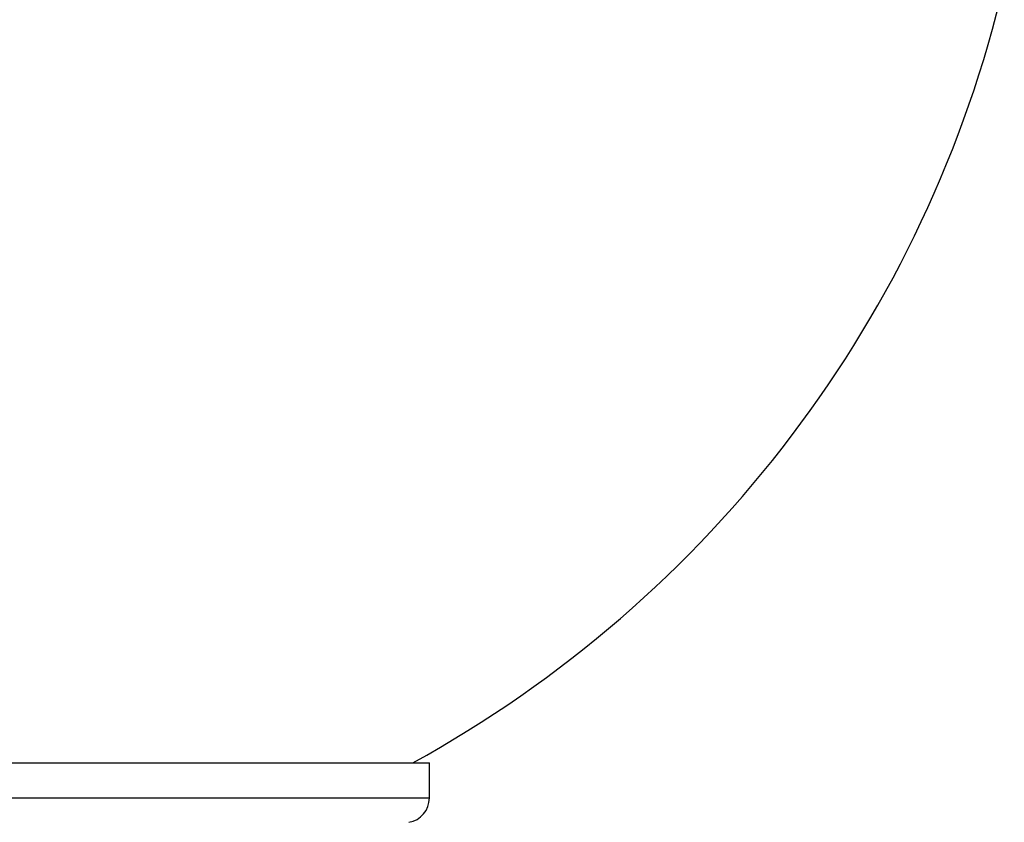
# Model space of a CAD drawing. Header units: millimetres. Extents: x 67.9 to 154, y 110.8 to 178.6.
# Tile 16 of 109: x 73.2 to 76.8, y 122.3 to 125.2. Entities that reach past the tile are written whole.
import ezdxf

# ---------------------------------------------------------------- set-up
doc = ezdxf.new("R2010")
doc.units = ezdxf.units.MM

msp = doc.modelspace()

# ---------------------------------------------------------------- linework, layer by layer
at = {"color": 7, "linetype": 'Continuous', "lineweight": 25}
for p in [(70.8365, 122.5107), (74.6871, 122.3828)]:
    msp.add_line(p, (74.6871, 122.5107), dxfattribs=at)
at = {"color": 1, "linetype": 'Continuous', "lineweight": 25}
msp.add_line((70.8365, 122.3828), (74.6871, 122.3828), dxfattribs=at)
at = {"color": 7, "linetype": 'Continuous', "lineweight": 25}
for centre, radius, start, end in [((72.5185, 126.3485), 4.3787, 298.7805, 346.8668), ((74.5971, 122.3828), 0.09, 279.4369, 0)]:
    msp.add_arc(centre, radius, start, end, dxfattribs=at)

doc.saveas('drawing.dxf')
